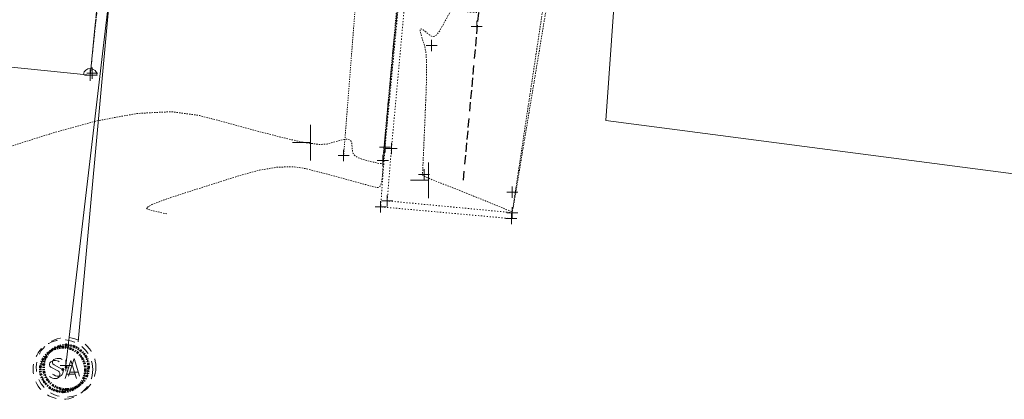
# Model space of a CAD drawing. Header units: feet. Extents: x 1620773 to 1693143, y 557267 to 607752.
# Tile 2 of 256: x 1620913 to 1621001, y 607053 to 607087. Entities that reach past the tile are written whole.
import ezdxf

# ---------------------------------------------------------------- set-up
doc = ezdxf.new("R2010")
doc.units = ezdxf.units.FT
doc.header["$MEASUREMENT"] = 0
for name, pattern in [('cl', [5, 0.09375, -0.09375, 4.625, -0.09375, 0.09375]), ('cl20', [100, 5, -5, 80, -5, 5]), ('DGN Style 1', [0.16325, 0.000271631, -0.162979]), ('DGN Style 2', [0.271631, 0.162979, -0.108652]), ('DGN Style 4', [0.434882, 0.217305, -0.108652, 0.000271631, -0.108652]), ('DGN Style 5', [0.190142, 0.081489, -0.108652]), ('DGN Style 6', [0.516643, 0.190142, -0.108652, 0.000271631, -0.108652, 0.000271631, -0.108652]), ('DGN Style 7', [0.543262, 0.244468, -0.108652, 0.081489, -0.108652]), ('drainage01', [1.6, 0.85, -0.75]), ('esmtshex', [4.75, 0.8, -0.325, -0.325, 0.8, -0.3, 0.8, -0.3, 0.8, -0.3]), ('HIDDEN2', [0.1875, 0.125, -0.0625]), ('sanex', [0])]:
    doc.linetypes.add(name, pattern=pattern)
for name, color, linetype, lineweight in [('BD_X_Building', 241, 'Continuous', 0), ('DT_X_Contour_Major', 1, 'HIDDEN2', 9), ('GE_X_Alignment', 7, 'cl', 0), ('GE_X_Alignment_1000_Cardinal_Points', 7, 'Continuous', 0), ('GE_X_Alignment_100_Cardinal_Points', 7, 'Continuous', 0), ('GE_X_Alignment_500_Cardinal_Points', 7, 'Continuous', 0), ('GK_Drainage_Nodes', 7, 'Continuous', 53), ('GK_Drainage_Nodes (Construction)', 7, 'Continuous', 53), ('PV_X_COP', 4, 'DGN Style 4', 0), ('PV_X_Walk', 120, 'DGN Style 5', 0), ('RD_X_Wall', 120, 'DGN Style 1', 0), ('RW_X_CL_20', 6, 'cl20', 0), ('RW_X_Esmt_SH', 6, 'esmtshex', 30), ('SN_X_Public', 3, 'Continuous', 0), ('UT_X_Sanitary_Cells', 3, 'Continuous', 0), ('UT_X_Sanitary_Cells (Construction)', 3, 'Continuous', 0), ('UT_X_Sanitary_Line', 3, 'sanex', 0)]:
    doc.layers.add(name, color=color, linetype=linetype, lineweight=lineweight)
doc.layers.add('DT_X_Contour_Minor', color=1, linetype='HIDDEN2', lineweight=9, transparency=0.5)
doc.layers.add('SV_X_Shot_Marker (Construction)', color=40, linetype='Continuous', lineweight=0, transparency=0.5)

# ---------------------------------------------------------------- blocks, each defined once
blk = doc.blocks.new('SVPT_492')
at = {"layer": 'SV_X_Shot_Marker (Construction)', "transparency": 33554495}
for p, q in [((-0.025, 0), (0.025, 0)), ((0, 0.025), (0, -0.025))]:
    blk.add_line(p, q, dxfattribs=at)
blk.add_point((0, 0), dxfattribs=at)
blk = doc.blocks.new('SVPT_493')
at = {"layer": 'SV_X_Shot_Marker (Construction)', "transparency": 33554495}
for p, q in [((-0.025, 0), (0.025, 0)), ((0, 0.025), (0, -0.025))]:
    blk.add_line(p, q, dxfattribs=at)
blk.add_point((0, 0), dxfattribs=at)
blk = doc.blocks.new('SVPT_589')
at = {"layer": 'SV_X_Shot_Marker (Construction)', "transparency": 33554495}
for p, q in [((-0.025, 0), (0.025, 0)), ((0, 0.025), (0, -0.025))]:
    blk.add_line(p, q, dxfattribs=at)
blk.add_point((0, 0), dxfattribs=at)
blk = doc.blocks.new('SVPT_610')
at = {"layer": 'SV_X_Shot_Marker (Construction)', "transparency": 33554495}
for p, q in [((-0.025, 0), (0.025, 0)), ((0, 0.025), (0, -0.025))]:
    blk.add_line(p, q, dxfattribs=at)
blk.add_point((0, 0), dxfattribs=at)
blk = doc.blocks.new('SVPT_665')
at = {"layer": 'SV_X_Shot_Marker (Construction)', "transparency": 33554495}
for p, q in [((-0.025, 0), (0.025, 0)), ((0, 0.025), (0, -0.025))]:
    blk.add_line(p, q, dxfattribs=at)
blk.add_point((0, 0), dxfattribs=at)
blk = doc.blocks.new('MH1D-X-SAN_5')
at = {"layer": 'GK_Drainage_Nodes (Construction)', "color": 61, "linetype": 'DGN Style 6', "lineweight": 53}
blk.add_circle((0, 0), 2, dxfattribs=at)
at = {"layer": 'GK_Drainage_Nodes (Construction)', "color": 223, "linetype": 'DGN Style 1', "lineweight": 53}
blk.add_point((0, 2), dxfattribs=at)
at = {"layer": 'GK_Drainage_Nodes (Construction)', "color": 151, "linetype": 'DGN Style 7', "lineweight": 53}
blk.add_point((0, 0), dxfattribs=at)
at = {"layer": 'GK_Drainage_Nodes (Construction)', "color": 21, "linetype": 'DGN Style 5', "lineweight": 53}
blk.add_point((0, 0), dxfattribs=at)
at = {"layer": 'GK_Drainage_Nodes (Construction)', "color": 40, "linetype": 'DGN Style 4', "lineweight": 53}
blk.add_point((0, 0), dxfattribs=at)
at = {"layer": 'GK_Drainage_Nodes (Construction)', "color": 21, "linetype": 'DGN Style 2', "lineweight": 53}
blk.add_point((0, -2), dxfattribs=at)
at = {"layer": 'UT_X_Sanitary_Cells', "color": 3, "linetype": 'Continuous', "lineweight": 0, "flags": 128}
for points in [[(-0.333, 0.687), (-0.358, 0.712), (-0.396, 0.737), (-0.509, 0.775), (-0.648, 0.8), (-0.748, 0.8), (-0.786, 0.8), (-0.95, 0.762), (-1.088, 0.687), (-1.177, 0.586), (-1.202, 0.485), (-1.202, 0.409), (-1.177, 0.309), (-1.076, 0.221), (-0.383, -0.157), (-0.32, -0.208), (-0.295, -0.258), (-0.27, -0.334), (-0.27, -0.409), (-0.282, -0.485), (-0.295, -0.535), (-0.32, -0.598), (-0.345, -0.649), (-0.37, -0.687), (-0.408, -0.724), (-0.446, -0.75), (-0.496, -0.775), (-0.534, -0.787), (-0.648, -0.8), (-0.824, -0.8), (-0.937, -0.775), (-1.101, -0.687), (-1.202, -0.611)], [(0.209, -0.8), (0.713, 0.8), (1.204, -0.8)], [(1.078, -0.422), (0.335, -0.422)]]:
    blk.add_lwpolyline(points, dxfattribs=at)
at = {"layer": 'UT_X_Sanitary_Cells', "linetype": 'drainage01', "lineweight": 0}
blk.add_circle((0, 0), 2.667, dxfattribs=at)
at = {"layer": 'UT_X_Sanitary_Cells (Construction)', "color": 20, "linetype": 'drainage01', "lineweight": 0}
blk.add_circle((0, 0), 2, dxfattribs=at)
blk = doc.blocks.new('SGN1P_9')
at = {"layer": 'SN_X_Public', "color": 3, "linetype": 'Continuous', "lineweight": 0}
for p, q in [((0, 0.08), (0, -0.08)), ((0, 0), (-0.08, 0))]:
    blk.add_line(p, q, dxfattribs=at)
blk = doc.blocks.new('SVPT_865')
at = {"layer": 'SV_X_Shot_Marker (Construction)', "transparency": 33554495}
for p, q in [((-0.025, 0), (0.025, 0)), ((0, 0.025), (0, -0.025))]:
    blk.add_line(p, q, dxfattribs=at)
blk.add_point((0, 0), dxfattribs=at)
blk = doc.blocks.new('SVPT_866')
at = {"layer": 'SV_X_Shot_Marker (Construction)', "transparency": 33554495}
for p, q in [((-0.025, 0), (0.025, 0)), ((0, 0.025), (0, -0.025))]:
    blk.add_line(p, q, dxfattribs=at)
blk.add_point((0, 0), dxfattribs=at)
blk = doc.blocks.new('SVPT_867')
at = {"layer": 'SV_X_Shot_Marker (Construction)', "transparency": 33554495}
for p, q in [((-0.025, 0), (0.025, 0)), ((0, 0.025), (0, -0.025))]:
    blk.add_line(p, q, dxfattribs=at)
blk.add_point((0, 0), dxfattribs=at)
blk = doc.blocks.new('SVPT_868')
at = {"layer": 'SV_X_Shot_Marker (Construction)', "transparency": 33554495}
for p, q in [((-0.025, 0), (0.025, 0)), ((0, 0.025), (0, -0.025))]:
    blk.add_line(p, q, dxfattribs=at)
blk.add_point((0, 0), dxfattribs=at)
blk = doc.blocks.new('SVPT_869')
at = {"layer": 'SV_X_Shot_Marker (Construction)', "transparency": 33554495}
for p, q in [((-0.025, 0), (0.025, 0)), ((0, 0.025), (0, -0.025))]:
    blk.add_line(p, q, dxfattribs=at)
blk.add_point((0, 0), dxfattribs=at)
blk = doc.blocks.new('SVPT_870')
at = {"layer": 'SV_X_Shot_Marker (Construction)', "transparency": 33554495}
for p, q in [((-0.025, 0), (0.025, 0)), ((0, 0.025), (0, -0.025))]:
    blk.add_line(p, q, dxfattribs=at)
blk.add_point((0, 0), dxfattribs=at)
blk = doc.blocks.new('SGN1P_12')
at = {"layer": 'SN_X_Public', "color": 3, "linetype": 'Continuous', "lineweight": 0}
for p, q in [((0, 0.08), (0, -0.08)), ((0, 0), (-0.08, 0))]:
    blk.add_line(p, q, dxfattribs=at)
blk = doc.blocks.new('SVPT_871')
at = {"layer": 'SV_X_Shot_Marker (Construction)', "transparency": 33554495}
for p, q in [((-0.025, 0), (0.025, 0)), ((0, 0.025), (0, -0.025))]:
    blk.add_line(p, q, dxfattribs=at)
blk.add_point((0, 0), dxfattribs=at)
blk = doc.blocks.new('SVPT_872')
at = {"layer": 'SV_X_Shot_Marker (Construction)', "transparency": 33554495}
for p, q in [((-0.025, 0), (0.025, 0)), ((0, 0.025), (0, -0.025))]:
    blk.add_line(p, q, dxfattribs=at)
blk.add_point((0, 0), dxfattribs=at)
blk = doc.blocks.new('SVPT_873')
at = {"layer": 'SV_X_Shot_Marker (Construction)', "transparency": 33554495}
for p, q in [((-0.025, 0), (0.025, 0)), ((0, 0.025), (0, -0.025))]:
    blk.add_line(p, q, dxfattribs=at)
blk.add_point((0, 0), dxfattribs=at)
blk = doc.blocks.new('SVPT_874')
at = {"layer": 'SV_X_Shot_Marker (Construction)', "transparency": 33554495}
for p, q in [((-0.025, 0), (0.025, 0)), ((0, 0.025), (0, -0.025))]:
    blk.add_line(p, q, dxfattribs=at)
blk.add_point((0, 0), dxfattribs=at)
blk = doc.blocks.new('MH1D-X-SAN_7')
at = {"layer": 'GK_Drainage_Nodes (Construction)', "color": 61, "linetype": 'DGN Style 6', "lineweight": 53}
blk.add_circle((0, 0), 2, dxfattribs=at)
at = {"layer": 'GK_Drainage_Nodes (Construction)', "color": 223, "linetype": 'DGN Style 1', "lineweight": 53}
blk.add_point((0, 2), dxfattribs=at)
at = {"layer": 'GK_Drainage_Nodes (Construction)', "color": 151, "linetype": 'DGN Style 7', "lineweight": 53}
blk.add_point((0, 0), dxfattribs=at)
at = {"layer": 'GK_Drainage_Nodes (Construction)', "color": 21, "linetype": 'DGN Style 5', "lineweight": 53}
blk.add_point((0, 0), dxfattribs=at)
at = {"layer": 'GK_Drainage_Nodes (Construction)', "color": 40, "linetype": 'DGN Style 4', "lineweight": 53}
blk.add_point((0, 0), dxfattribs=at)
at = {"layer": 'GK_Drainage_Nodes (Construction)', "color": 21, "linetype": 'DGN Style 2', "lineweight": 53}
blk.add_point((0, -2), dxfattribs=at)
at = {"layer": 'UT_X_Sanitary_Cells', "color": 3, "linetype": 'Continuous', "lineweight": 0, "flags": 128}
for points in [[(-0.333, 0.687), (-0.358, 0.712), (-0.396, 0.737), (-0.509, 0.775), (-0.648, 0.8), (-0.748, 0.8), (-0.786, 0.8), (-0.95, 0.762), (-1.088, 0.687), (-1.177, 0.586), (-1.202, 0.485), (-1.202, 0.409), (-1.177, 0.309), (-1.076, 0.221), (-0.383, -0.157), (-0.32, -0.208), (-0.295, -0.258), (-0.27, -0.334), (-0.27, -0.409), (-0.282, -0.485), (-0.295, -0.535), (-0.32, -0.598), (-0.345, -0.649), (-0.37, -0.687), (-0.408, -0.724), (-0.446, -0.75), (-0.496, -0.775), (-0.534, -0.787), (-0.648, -0.8), (-0.824, -0.8), (-0.937, -0.775), (-1.101, -0.687), (-1.202, -0.611)], [(0.209, -0.8), (0.713, 0.8), (1.204, -0.8)], [(1.078, -0.422), (0.335, -0.422)]]:
    blk.add_lwpolyline(points, dxfattribs=at)
at = {"layer": 'UT_X_Sanitary_Cells', "linetype": 'drainage01', "lineweight": 0}
blk.add_circle((0, 0), 2.667, dxfattribs=at)
at = {"layer": 'UT_X_Sanitary_Cells (Construction)', "color": 20, "linetype": 'drainage01', "lineweight": 0}
blk.add_circle((0, 0), 2, dxfattribs=at)

msp = doc.modelspace()

# ---------------------------------------------------------------- linework, layer by layer
at = {"color": 3, "linetype": 'Continuous', "lineweight": 0, "transparency": 33554495, "flags": 128}
msp.add_lwpolyline([(1620950, 607073.049), (1620950, 607073.049)], dxfattribs=at)
at = {"layer": 'BD_X_Building'}
for p, q in [((1620967.568, 607102.169), (1620965.86, 607078.39)), ((1620965.86, 607078.39), (1621003.915, 607073.417))]:
    msp.add_line(p, q, dxfattribs=at)
at = {"layer": 'DT_X_Contour_Major', "elevation": 1055, "flags": 128}
msp.add_lwpolyline([(1620987.551, 607170.865), (1620990.57, 607176.252), (1620990.813, 607176.827), (1620990.247, 607176.245), (1620988.872, 607174.504), (1620986.689, 607171.606), (1620979.788, 607162.334), (1620977.504, 607159.165), (1620975.828, 607156.611), (1620974.759, 607154.673), (1620974.297, 607153.35), (1620973.875, 607150.643), (1620973.674, 607149.763), (1620973.386, 607149.155), (1620973.012, 607148.819), (1620972.551, 607148.753), (1620971.208, 607148.942), (1620970.661, 607149.016), (1620970.027, 607149.097), (1620969.306, 607149.185), (1620968.498, 607149.28), (1620966.228, 607149.543), (1620965.352, 607149.635), (1620964.427, 607149.714), (1620963.452, 607149.78), (1620962.427, 607149.832), (1620959.63, 607149.955), (1620958.673, 607149.998), (1620957.9, 607150.034), (1620957.312, 607150.063), (1620956.909, 607150.086), (1620956.078, 607150.137), (1620955.801, 607150.153), (1620955.59, 607150.161), (1620955.446, 607150.162), (1620955.369, 607150.156), (1620955.253, 607150.129), (1620955.193, 607150.114), (1620955.099, 607150.089), (1620954.971, 607150.053), (1620954.809, 607150.008), (1620954.333, 607149.873), (1620954.174, 607149.826), (1620954.053, 607149.787), (1620953.97, 607149.755), (1620953.926, 607149.73), (1620953.86, 607149.674), (1620953.826, 607149.64), (1620953.774, 607149.579), (1620953.704, 607149.491), (1620953.616, 607149.376), (1620953.357, 607149.033), (1620953.278, 607148.993), (1620953.236, 607149.128), (1620953.231, 607149.44), (1620953.262, 607149.928), (1620953.395, 607151.464), (1620953.426, 607151.855), (1620953.42, 607151.878), (1620953.375, 607151.533), (1620953.293, 607150.819), (1620953.023, 607148.423), (1620952.908, 607147.389), (1620952.766, 607146.082), (1620952.597, 607144.504), (1620952.4, 607142.653), (1620951.839, 607137.356), (1620951.654, 607135.604), (1620951.517, 607134.32), (1620951.431, 607133.505), (1620951.393, 607133.159), (1620951.36, 607132.86), (1620951.332, 607132.583), (1620951.275, 607131.98), (1620951.187, 607131.049), (1620951.07, 607129.79), (1620950.718, 607125.996), (1620950.59, 607124.608), (1620950.471, 607123.289), (1620950.361, 607122.039), (1620950.26, 607120.858), (1620950.003, 607117.801), (1620949.923, 607116.821), (1620949.875, 607116.175), (1620949.861, 607115.861), (1620949.879, 607115.88), (1620949.97, 607116.375), (1620950, 607116.524), (1620950.021, 607116.6), (1620950.032, 607116.602), (1620950.034, 607116.53), (1620950.028, 607116.241), (1620950.032, 607116.136), (1620950.051, 607116.038), (1620950.084, 607115.946), (1620950.132, 607115.86), (1620950.277, 607115.641), (1620950.336, 607115.559), (1620950.403, 607115.478), (1620950.479, 607115.397), (1620950.564, 607115.317), (1620950.8, 607115.105), (1620950.88, 607115.032), (1620950.942, 607114.971), (1620950.985, 607114.923), (1620951.01, 607114.888), (1620951.052, 607114.81), (1620951.07, 607114.781), (1620951.095, 607114.753), (1620951.125, 607114.725), (1620951.161, 607114.698), (1620951.265, 607114.626), (1620951.32, 607114.598), (1620951.407, 607114.567), (1620951.526, 607114.533), (1620951.677, 607114.496), (1620952.123, 607114.394), (1620952.277, 607114.365), (1620952.405, 607114.352), (1620952.508, 607114.356), (1620952.586, 607114.378), (1620952.758, 607114.457), (1620952.816, 607114.483), (1620952.861, 607114.501), (1620952.894, 607114.512), (1620952.913, 607114.515), (1620952.947, 607114.513), (1620952.984, 607114.512), (1620953.071, 607114.509), (1620953.207, 607114.505), (1620953.393, 607114.5), (1620953.953, 607114.483), (1620954.139, 607114.477), (1620954.274, 607114.473), (1620954.359, 607114.469), (1620954.395, 607114.465), (1620954.423, 607114.458), (1620954.432, 607114.455), (1620954.439, 607114.453), (1620954.442, 607114.45), (1620954.444, 607114.448), (1620954.443, 607114.436), (1620953.657, 607114.297), (1620953.525, 607114.232), (1620953.464, 607114.096), (1620953.476, 607113.889), (1620953.559, 607113.61), (1620953.877, 607112.774), (1620953.986, 607112.49), (1620954.076, 607112.263), (1620954.148, 607112.093), (1620954.199, 607111.981), (1620954.313, 607111.76), (1620954.343, 607111.687), (1620954.349, 607111.637), (1620954.332, 607111.609), (1620954.291, 607111.603), (1620954.041, 607111.624), (1620954.031, 607111.615), (1620954.028, 607111.615), (1620954.024, 607111.616), (1620954.018, 607111.619), (1620954.011, 607111.625), (1620953.991, 607111.642), (1620953.958, 607111.651), (1620953.875, 607111.668), (1620953.742, 607111.69), (1620953.559, 607111.72), (1620953.003, 607111.807), (1620952.817, 607111.835), (1620952.675, 607111.857), (1620952.579, 607111.87), (1620952.528, 607111.876), (1620952.451, 607111.883), (1620952.411, 607111.887), (1620952.346, 607111.896), (1620952.257, 607111.909), (1620952.145, 607111.927), (1620951.813, 607111.979), (1620951.688, 607111.997), (1620951.563, 607112.009), (1620951.438, 607112.018), (1620951.312, 607112.021), (1620950.976, 607112.025), (1620950.865, 607112.026), (1620950.786, 607112.025), (1620950.737, 607112.022), (1620950.72, 607112.018), (1620950.715, 607112.005), (1620950.704, 607111.992), (1620950.677, 607111.964), (1620950.633, 607111.922), (1620950.573, 607111.864), (1620950.389, 607111.689), (1620950.32, 607111.627), (1620950.249, 607111.573), (1620950.176, 607111.527), (1620950.102, 607111.488), (1620949.903, 607111.395), (1620949.837, 607111.363), (1620949.785, 607111.337), (1620949.749, 607111.316), (1620949.728, 607111.301), (1620949.693, 607111.268), (1620949.677, 607111.247), (1620949.655, 607111.211), (1620949.626, 607111.159), (1620949.591, 607111.092), (1620949.49, 607110.89), (1620949.451, 607110.806), (1620949.411, 607110.707), (1620949.369, 607110.592), (1620949.326, 607110.461), (1620949.12, 607109.813), (1620949.12, 607109.813), (1620949.018, 607109.696), (1620948.714, 607109.347), (1620947.498, 607107.949), (1620945.338, 607105.465), (1620944.628, 607104.647), (1620944.121, 607104.059), (1620943.817, 607103.7), (1620943.714, 607103.57), (1620943.711, 607103.528), (1620943.776, 607103.253), (1620943.976, 607102.457), (1620944.309, 607101.142), (1620944.775, 607099.307), (1620947.265, 607089.53), (1620947.516, 607090.911), (1620947.552, 607091.083), (1620947.553, 607091.007), (1620947.518, 607090.683), (1620947.448, 607090.111), (1620947.215, 607088.256), (1620947.135, 607087.611), (1620947.07, 607087.067), (1620947.02, 607086.625), (1620946.985, 607086.283), (1620946.912, 607085.507), (1620946.871, 607085.064), (1620946.802, 607084.32), (1620946.705, 607083.273), (1620946.581, 607081.923), (1620946.212, 607077.921), (1620946.091, 607076.6), (1620946.003, 607075.635), (1620945.948, 607075.028), (1620945.926, 607074.778), (1620945.912, 607074.588), (1620945.858, 607074.539), (1620945.706, 607074.535), (1620945.456, 607074.575), (1620945.108, 607074.659), (1620944.049, 607074.944), (1620943.699, 607075.07), (1620943.441, 607075.235), (1620943.277, 607075.439), (1620943.205, 607075.681), (1620943.138, 607076.379), (1620943.059, 607076.592), (1620942.87, 607076.706), (1620942.572, 607076.722), (1620942.166, 607076.64), (1620940.935, 607076.291), (1620940.252, 607076.252), (1620939.124, 607076.396), (1620937.551, 607076.723), (1620935.534, 607077.233), (1620929.561, 607078.838), (1620927.041, 607079.187), (1620923.959, 607079.028), (1620920.316, 607078.362), (1620916.112, 607077.188), (1620904.151, 607073.383), (1620900.232, 607072.133), (1620897.447, 607071.237), (1620895.794, 607070.695), (1620895.274, 607070.507), (1620895.49, 607070.457)], dxfattribs=at)
at = {"layer": 'DT_X_Contour_Minor', "transparency": 33554559, "flags": 128}
for points, elevation in [([(1620971.05, 607137.921), (1620970.765, 607137.135), (1620970.731, 607137.039), (1620970.707, 607136.974), (1620970.694, 607136.94), (1620970.676, 607136.888), (1620970.49, 607136.384), (1620969.032, 607132.411), (1620968.51, 607131.488), (1620967.646, 607130.623), (1620966.437, 607129.814), (1620964.885, 607129.062), (1620960.287, 607127.133), (1620958.752, 607126.475), (1620957.597, 607125.95), (1620956.82, 607125.557), (1620956.423, 607125.296), (1620955.869, 607124.775), (1620955.692, 607124.465), (1620955.576, 607123.925), (1620955.52, 607123.155), (1620955.525, 607122.155), (1620955.692, 607116.951), (1620956.153, 607115.893), (1620956.268, 607115.683), (1620956.417, 607115.504), (1620956.599, 607115.358), (1620956.813, 607115.245), (1620957.893, 607114.791), (1620956.944, 607114.845), (1620956.759, 607114.851), (1620956.613, 607114.848), (1620956.505, 607114.834), (1620956.434, 607114.81), (1620956.297, 607114.733), (1620956.262, 607114.7), (1620956.259, 607114.658), (1620956.288, 607114.607), (1620956.35, 607114.548), (1620956.715, 607114.25), (1620957.542, 607114.04), (1620957.698, 607114.001), (1620957.814, 607113.972), (1620957.888, 607113.955), (1620957.921, 607113.949), (1620957.955, 607113.947), (1620957.966, 607113.947), (1620957.974, 607113.948), (1620957.979, 607113.95), (1620957.981, 607113.953), (1620957.983, 607113.968), (1620957.987, 607113.968), (1620957.992, 607113.967), (1620958.003, 607113.964), (1620958.022, 607113.96), (1620958.123, 607113.935), (1620958.146, 607113.926), (1620958.159, 607113.913), (1620958.161, 607113.895), (1620958.153, 607113.872), (1620958.116, 607113.807), (1620958.102, 607113.786), (1620958.09, 607113.771), (1620958.079, 607113.763), (1620958.069, 607113.761), (1620958.045, 607113.765), (1620958.035, 607113.767), (1620958.027, 607113.768), (1620958.019, 607113.769), (1620958.011, 607113.77), (1620957.991, 607113.773), (1620957.984, 607113.774), (1620957.979, 607113.775), (1620957.976, 607113.775), (1620957.974, 607113.776), (1620957.97, 607113.777), (1620957.912, 607113.346), (1620957.888, 607113.281), (1620957.84, 607113.27), (1620957.77, 607113.314), (1620957.676, 607113.412), (1620957.182, 607113.999), (1620956.683, 607114.123), (1620956.584, 607114.145), (1620956.5, 607114.156), (1620956.431, 607114.159), (1620956.377, 607114.151), (1620956.163, 607114.094), (1620956.145, 607113.933), (1620956.163, 607113.851), (1620956.227, 607113.674), (1620956.336, 607113.401), (1620956.489, 607113.033), (1620956.959, 607111.924), (1620957.097, 607111.562), (1620957.161, 607111.307), (1620957.149, 607111.159), (1620957.062, 607111.119), (1620956.48, 607111.18), (1620956.261, 607111.2), (1620956.215, 607111.204), (1620956.171, 607111.208), (1620956.129, 607111.211), (1620956.088, 607111.214), (1620955.984, 607111.221), (1620955.955, 607111.22), (1620955.947, 607111.212), (1620955.96, 607111.198), (1620955.993, 607111.178), (1620956.198, 607111.065), (1620956.612, 607110.967), (1620956.687, 607110.948), (1620956.734, 607110.936), (1620956.754, 607110.928), (1620956.746, 607110.926), (1620956.688, 607110.928), (1620956.673, 607110.926), (1620956.671, 607110.916), (1620956.681, 607110.9), (1620956.705, 607110.877), (1620956.848, 607110.752), (1620956.232, 607109.317), (1620956.088, 607108.98), (1620955.921, 607108.584), (1620955.732, 607108.129), (1620955.519, 607107.615), (1620954.473, 607105.08), (1620953.912, 607104.816), (1620953.768, 607104.75), (1620953.575, 607104.664), (1620953.334, 607104.559), (1620953.045, 607104.434), (1620952.209, 607104.076), (1620951.9, 607103.982), (1620951.597, 607103.969), (1620951.303, 607104.037), (1620951.015, 607104.187), (1620950.259, 607104.694), (1620950.006, 607104.86), (1620949.814, 607104.978), (1620949.684, 607105.048), (1620949.615, 607105.07), (1620949.438, 607105.062), (1620949.472, 607105.496), (1620949.471, 607105.582), (1620949.455, 607105.655), (1620949.424, 607105.715), (1620949.377, 607105.762), (1620949.231, 607105.868), (1620949.181, 607105.903), (1620949.138, 607105.928), (1620949.102, 607105.944), (1620949.075, 607105.949), (1620949.011, 607105.95), (1620948.995, 607105.995), (1620948.995, 607106.13), (1620949.01, 607106.353), (1620949.04, 607106.666), (1620949.143, 607107.62), (1620949.17, 607107.913), (1620949.176, 607108.078), (1620949.159, 607108.115), (1620949.121, 607108.023), (1620948.89, 607107.296), (1620948.888, 607107.296), (1620948.848, 607107.251), (1620948.731, 607107.116), (1620948.536, 607106.892), (1620948.263, 607106.578), (1620947.431, 607105.621), (1620947.157, 607105.303), (1620946.962, 607105.069), (1620946.843, 607104.916), (1620946.802, 607104.847), (1620946.796, 607104.771), (1620946.819, 607104.645), (1620946.895, 607104.325), (1620947.022, 607103.809), (1620947.202, 607103.099), (1620948.162, 607099.331), (1620948.278, 607099.97), (1620948.289, 607099.943), (1620948.272, 607099.585), (1620948.227, 607098.899), (1620948.154, 607097.883), (1620947.922, 607094.734), (1620947.862, 607093.699), (1620947.855, 607092.956), (1620947.9, 607092.506), (1620947.998, 607092.347), (1620948.331, 607092.314), (1620948.45, 607092.302), (1620948.559, 607092.291), (1620948.659, 607092.281), (1620948.748, 607092.271), (1620948.971, 607092.247), (1620949.074, 607092.237), (1620949.215, 607092.224), (1620949.393, 607092.207), (1620949.61, 607092.188), (1620950.237, 607092.134), (1620950.463, 607092.114), (1620950.669, 607092.095), (1620950.856, 607092.078), (1620951.023, 607092.062), (1620951.443, 607092.02), (1620951.576, 607092.006), (1620951.66, 607091.995), (1620951.695, 607091.986), (1620951.68, 607091.98), (1620951.497, 607091.957), (1620951.276, 607090.051), (1620951.234, 607089.688), (1620951.203, 607089.418), (1620951.182, 607089.24), (1620951.172, 607089.154), (1620951.151, 607088.968), (1620951.311, 607088.931), (1620951.32, 607088.926), (1620951.278, 607088.929), (1620951.186, 607088.938), (1620951.043, 607088.955), (1620950.593, 607089.01), (1620950.42, 607089.03), (1620950.239, 607089.052), (1620950.049, 607089.074), (1620949.851, 607089.096), (1620949.311, 607089.157), (1620949.124, 607089.177), (1620948.966, 607089.194), (1620948.837, 607089.207), (1620948.739, 607089.216), (1620948.515, 607089.234), (1620948.425, 607089.242), (1620948.321, 607089.252), (1620948.203, 607089.265), (1620948.072, 607089.281), (1620947.703, 607089.326), (1620947.585, 607089.368), (1620947.505, 607089.459), (1620947.465, 607089.601), (1620947.465, 607089.791), (1620947.515, 607090.367), (1620947.525, 607090.506), (1620947.518, 607090.491), (1620947.494, 607090.323), (1620947.452, 607090.001), (1620947.319, 607088.937), (1620947.26, 607088.436), (1620947.186, 607087.728), (1620947.095, 607086.814), (1620946.987, 607085.694), (1620946.679, 607082.434), (1620946.57, 607081.28), (1620946.475, 607080.265), (1620946.393, 607079.389), (1620946.325, 607078.651), (1620946.16, 607076.868), (1620946.102, 607076.222), (1620946.05, 607075.621), (1620946.005, 607075.066), (1620945.966, 607074.556), (1620945.872, 607073.257), (1620945.812, 607072.838), (1620945.704, 607072.557), (1620945.547, 607072.412), (1620945.342, 607072.406), (1620944.729, 607072.57), (1620944.39, 607072.661), (1620943.832, 607072.811), (1620943.056, 607073.02), (1620942.061, 607073.287), (1620939.116, 607074.079), (1620937.91, 607074.262), (1620936.502, 607074.219), (1620934.89, 607073.95), (1620933.076, 607073.453), (1620927.967, 607071.828), (1620926.337, 607071.284), (1620925.279, 607070.87), (1620924.793, 607070.588), (1620924.879, 607070.436), (1620926.615, 607070.033)], 1056), ([(1620967.847, 607123.713), (1620967.748, 607123.44), (1620967.727, 607123.382), (1620967.707, 607123.327), (1620967.688, 607123.274), (1620967.669, 607123.223), (1620967.548, 607122.894), (1620967.08, 607121.619), (1620965.091, 607116.202), (1620964.58, 607114.81), (1620964.57, 607114.804), (1620964.54, 607114.793), (1620964.492, 607114.776), (1620964.425, 607114.754), (1620964.221, 607114.689), (1620964.131, 607114.667), (1620964.013, 607114.652), (1620963.867, 607114.642), (1620963.693, 607114.639), (1620963.191, 607114.639), (1620963.037, 607114.635), (1620962.949, 607114.623), (1620962.928, 607114.602), (1620962.974, 607114.573), (1620963.343, 607114.418), (1620961.948, 607114.496), (1620961.65, 607114.511), (1620961.357, 607114.522), (1620961.067, 607114.529), (1620960.781, 607114.531), (1620959.455, 607114.533), (1620961.604, 607114.011), (1620961.977, 607113.861), (1620962.178, 607113.637), (1620962.205, 607113.337), (1620962.06, 607112.963), (1620961.44, 607111.864), (1620961.233, 607111.486), (1620961.076, 607111.177), (1620960.97, 607110.936), (1620960.914, 607110.764), (1620960.77, 607110.119), (1620960.663, 607109.684), (1620960.655, 607109.547), (1620960.676, 607109.324), (1620960.728, 607109.013), (1620960.809, 607108.615), (1620961.064, 607107.439), (1620961.182, 607107.006), (1620961.342, 607106.59), (1620961.546, 607106.191), (1620961.792, 607105.808), (1620962.508, 607104.811), (1620962.743, 607104.48), (1620962.914, 607104.237), (1620963.02, 607104.081), (1620963.061, 607104.013), (1620963.084, 607103.947), (1620962.988, 607103.302), (1620962.683, 607101.414), (1620962.169, 607098.284), (1620961.447, 607093.912), (1620957.585, 607070.61)], 1057), ([(1620952.489, 607091.962), (1620952.541, 607091.959), (1620952.585, 607091.955), (1620952.621, 607091.951), (1620952.649, 607091.947), (1620952.714, 607091.936), (1620952.747, 607091.931), (1620952.799, 607091.925), (1620952.869, 607091.917), (1620952.957, 607091.907), (1620953.216, 607091.88), (1620953.326, 607091.869), (1620953.462, 607091.857), (1620953.623, 607091.845), (1620953.809, 607091.831), (1620954.341, 607091.794), (1620954.512, 607091.78), (1620954.628, 607091.767), (1620954.687, 607091.754), (1620954.691, 607091.742), (1620954.577, 607091.685), (1620954.499, 607091.008), (1620954.479, 607090.844), (1620954.451, 607090.641), (1620954.416, 607090.4), (1620954.374, 607090.121), (1620954.159, 607088.731), (1620953.63, 607088.785), (1620953.537, 607088.794), (1620953.484, 607088.798), (1620953.472, 607088.797), (1620953.5, 607088.791), (1620953.629, 607088.768), (1620953.674, 607088.758), (1620953.714, 607088.748), (1620953.748, 607088.737), (1620953.777, 607088.725), (1620953.845, 607088.692), (1620953.837, 607088.684), (1620953.763, 607088.687), (1620953.621, 607088.7), (1620953.414, 607088.724), (1620952.77, 607088.8), (1620952.55, 607088.825), (1620952.372, 607088.844), (1620952.236, 607088.858), (1620952.142, 607088.865), (1620951.948, 607088.877), (1620951.889, 607088.879), (1620951.856, 607088.878), (1620951.851, 607088.872), (1620951.872, 607088.863), (1620952.033, 607088.81), (1620952.032, 607088.711), (1620952.031, 607088.684), (1620952.03, 607088.648), (1620952.029, 607088.601), (1620952.027, 607088.545), (1620952.016, 607088.259), (1620951.017, 607086.447), (1620950.801, 607086.129), (1620950.583, 607085.954), (1620950.363, 607085.92), (1620950.14, 607086.029), (1620949.542, 607086.507), (1620949.361, 607086.614), (1620949.268, 607086.577), (1620949.263, 607086.395), (1620949.345, 607086.068), (1620949.681, 607085.004), (1620949.782, 607084.457), (1620949.836, 607083.614), (1620949.841, 607082.476), (1620949.798, 607081.041), (1620949.618, 607076.822), (1620949.558, 607075.433), (1620949.514, 607074.432), (1620949.486, 607073.819), (1620949.474, 607073.593), (1620949.463, 607073.508), (1620949.546, 607073.445), (1620949.807, 607073.322), (1620950.244, 607073.137), (1620950.857, 607072.891), (1620952.728, 607072.154), (1620953.405, 607071.886), (1620954.033, 607071.635), (1620954.611, 607071.4), (1620955.141, 607071.182), (1620956.489, 607070.624), (1620956.931, 607070.442), (1620957.247, 607070.316), (1620957.438, 607070.246), (1620957.502, 607070.232), (1620957.506, 607070.269), (1620957.57, 607070.7), (1620957.761, 607071.966), (1620958.077, 607074.066), (1620958.519, 607077), (1620959.865, 607085.937), (1620960.313, 607088.92), (1620960.647, 607091.165), (1620960.868, 607092.673), (1620960.974, 607093.444), (1620961.106, 607094.517), (1620961.164, 607094.948), (1620961.24, 607095.435), (1620961.334, 607095.979), (1620961.446, 607096.58), (1620961.768, 607098.259), (1620961.874, 607098.817), (1620961.951, 607099.23), (1620962, 607099.5), (1620962.019, 607099.626), (1620962.033, 607099.771), (1620962.006, 607099.784), (1620961.915, 607099.713), (1620961.759, 607099.558), (1620961.539, 607099.32), (1620960.865, 607098.574), (1620960.607, 607098.337), (1620960.336, 607098.186), (1620960.053, 607098.12), (1620959.759, 607098.14), (1620958.957, 607098.308), (1620958.622, 607098.3), (1620958.219, 607098.15), (1620957.747, 607097.857), (1620957.207, 607097.423), (1620955.676, 607096.075), (1620955.218, 607095.605), (1620954.992, 607095.208), (1620954.998, 607094.882), (1620955.237, 607094.628), (1620956.183, 607094.047), (1620956.479, 607093.841), (1620956.657, 607093.661), (1620956.716, 607093.506), (1620956.658, 607093.376), (1620956.345, 607093.063), (1620956.239, 607092.946), (1620956.154, 607092.831), (1620956.091, 607092.717), (1620956.049, 607092.605), (1620955.966, 607092.307), (1620955.966, 607092.2), (1620956.028, 607092.1), (1620956.152, 607092.008), (1620956.337, 607091.923), (1620956.914, 607091.708), (1620957.056, 607091.64), (1620957.048, 607091.599), (1620956.891, 607091.585), (1620956.584, 607091.597), (1620955.568, 607091.664), (1620955.241, 607091.688), (1620955.022, 607091.71), (1620954.912, 607091.729), (1620954.911, 607091.747), (1620955.052, 607091.789), (1620955.101, 607091.81), (1620955.142, 607091.839), (1620955.176, 607091.877), (1620955.202, 607091.923), (1620955.262, 607092.058), (1620955.282, 607092.103), (1620955.296, 607092.139), (1620955.305, 607092.164), (1620955.308, 607092.179), (1620955.308, 607092.206), (1620955.306, 607092.219), (1620955.3, 607092.236), (1620955.29, 607092.257), (1620955.275, 607092.282), (1620955.23, 607092.357), (1620955.195, 607092.382), (1620955.124, 607092.402), (1620955.016, 607092.416), (1620954.873, 607092.425), (1620954.441, 607092.443), (1620954.27, 607092.451), (1620954.079, 607092.463), (1620953.868, 607092.479), (1620953.638, 607092.499), (1620952.999, 607092.558), (1620952.787, 607092.576), (1620952.632, 607092.587), (1620952.534, 607092.591), (1620952.492, 607092.588), (1620952.429, 607092.557), (1620952.409, 607092.352), (1620952.406, 607092.309), (1620952.403, 607092.267), (1620952.401, 607092.226), (1620952.4, 607092.185), (1620952.396, 607092), (1620952.278, 607091.986), (1620952.263, 607091.983), (1620952.268, 607091.98), (1620952.294, 607091.976), (1620952.34, 607091.973), (1620952.489, 607091.962)], 1057)]:
    msp.add_lwpolyline(points, dxfattribs=dict(at, elevation=elevation))
at = {"layer": 'GE_X_Alignment'}
msp.add_line((1620919.758, 607082.46), (1620969.644, 607579.965), dxfattribs=at)
at = {"layer": 'GE_X_Alignment_1000_Cardinal_Points'}
msp.add_line((1620919.758, 607082.46), (1620874.983, 607086.949), dxfattribs=at)
for start, end in [(0, 174.27399), (354.27399, 0)]:
    msp.add_arc((1620919.758, 607082.46), 0.6, start, end, dxfattribs=at)
at = {"layer": 'GE_X_Alignment_100_Cardinal_Points'}
msp.add_line((1620919.758, 607082.46), (1620874.983, 607086.949), dxfattribs=at)
for start, end in [(0, 174.27399), (354.27399, 0)]:
    msp.add_arc((1620919.758, 607082.46), 0.6, start, end, dxfattribs=at)
at = {"layer": 'GE_X_Alignment_500_Cardinal_Points'}
msp.add_line((1620919.758, 607082.46), (1620874.983, 607086.949), dxfattribs=at)
for start, end in [(0, 174.27399), (354.27399, 0)]:
    msp.add_arc((1620919.758, 607082.46), 0.6, start, end, dxfattribs=at)
at = {"layer": 'PV_X_COP', "flags": 128}
msp.add_lwpolyline([(1620919.758, 607082.46), (1620922.141, 607104.863), (1620924.877, 607129.368), (1620927.308, 607153.786), (1620930.318, 607183.419), (1620932.675, 607206.616), (1620934.923, 607231.063), (1620936.845, 607252.829), (1620939.337, 607281.641), (1620941.646, 607305.177), (1620943.257, 607325.607)], dxfattribs=at)
at = {"layer": 'PV_X_Walk', "flags": 128}
for points in [[(1620969.062, 607336.562), (1620968.589, 607330.375), (1620966.698, 607304.551), (1620964.9, 607278.766), (1620963.538, 607258.602), (1620961.586, 607233.799), (1620960.057, 607216.112), (1620957.241, 607190.033), (1620954.733, 607165.096), (1620951.631, 607137.75), (1620949.262, 607111.361), (1620945.919, 607074.816)], [(1620963.621, 607334.668), (1620963.357, 607330.847), (1620960.666, 607305.223), (1620957.998, 607278.121), (1620961.074, 607279.267), (1620959.483, 607258.829), (1620957.594, 607234.128), (1620956.425, 607216.427), (1620953.436, 607190.531), (1620951.026, 607165.749), (1620947.921, 607137.356), (1620945.243, 607111.387), (1620942.421, 607075.264)]]:
    msp.add_lwpolyline(points, dxfattribs=at)
at = {"layer": 'RD_X_Wall', "flags": 128}
msp.add_lwpolyline([(1620957.413, 607069.613), (1620945.726, 607070.668), (1620946.119, 607076.021), (1620947.383, 607089.315), (1620952.011, 607088.799), (1620952.106, 607088.847), (1620954.583, 607088.551), (1620954.506, 607088.042), (1620952.096, 607088.252), (1620951.996, 607088.261), (1620947.861, 607088.674), (1620946.694, 607075.897), (1620946.313, 607071.204), (1620957.499, 607070.146)], dxfattribs=at)
at = {"layer": 'RW_X_CL_20', "ltscale": 40, "flags": 128}
msp.add_lwpolyline([(1620918.689, 607058.596), (1620977.744, 607709.423)], dxfattribs=at)
at = {"layer": 'RW_X_Esmt_SH'}
msp.add_line((1620953.137, 607073.054), (1620975.013, 607314.152), dxfattribs=at)
at = {"layer": 'UT_X_Sanitary_Line', "flags": 128}
msp.add_lwpolyline([(1620917.572, 607056.468), (1620946.597, 607303.475), (1620969.398, 607318.134), (1620991.388, 607337.131), (1620999.699, 607414.899), (1620962.261, 607455.348)], dxfattribs=at)

# ---------------------------------------------------------------- block references
at = {"layer": 'GK_Drainage_Nodes', "color": 21, "linetype": 'DGN Style 2', "lineweight": 53}
for name, p in [('MH1D-X-SAN_5', (1620917.603, 607056.305)), ('MH1D-X-SAN_7', (1620917.321, 607056.103))]:
    msp.add_blockref(name, p, dxfattribs=at)
at = {"layer": 'SN_X_Public', "color": 3, "linetype": 'Continuous', "lineweight": 0, "xscale": 20, "yscale": 20, "zscale": 20}
for name, p in [('SGN1P_9', (1620939.446, 607076.423)), ('SGN1P_12', (1620950, 607073.049))]:
    msp.add_blockref(name, p, dxfattribs=at)
at = {"layer": 'SV_X_Shot_Marker (Construction)', "transparency": 33554495, "xscale": 20, "yscale": 20, "zscale": 20}
for name, p in [('SVPT_874', (1620954.313, 607086.808)), ('SVPT_873', (1620950.287, 607085.116)), ('SVPT_589', (1620919.758, 607082.46)), ('SVPT_610', (1620919.95, 607082.635)), ('SVPT_865', (1620946.119, 607076.021)), ('SVPT_492', (1620942.421, 607075.264)), ('SVPT_868', (1620946.694, 607075.897)), ('SVPT_493', (1620945.919, 607074.816)), ('SVPT_872', (1620949.61, 607073.555)), ('SVPT_871', (1620957.496, 607071.987)), ('SVPT_866', (1620945.726, 607070.668)), ('SVPT_869', (1620946.313, 607071.204)), ('SVPT_870', (1620957.499, 607070.146)), ('SVPT_867', (1620957.413, 607069.613)), ('SVPT_665', (1620917.572, 607056.468))]:
    msp.add_blockref(name, p, dxfattribs=at)

doc.saveas('drawing.dxf')
